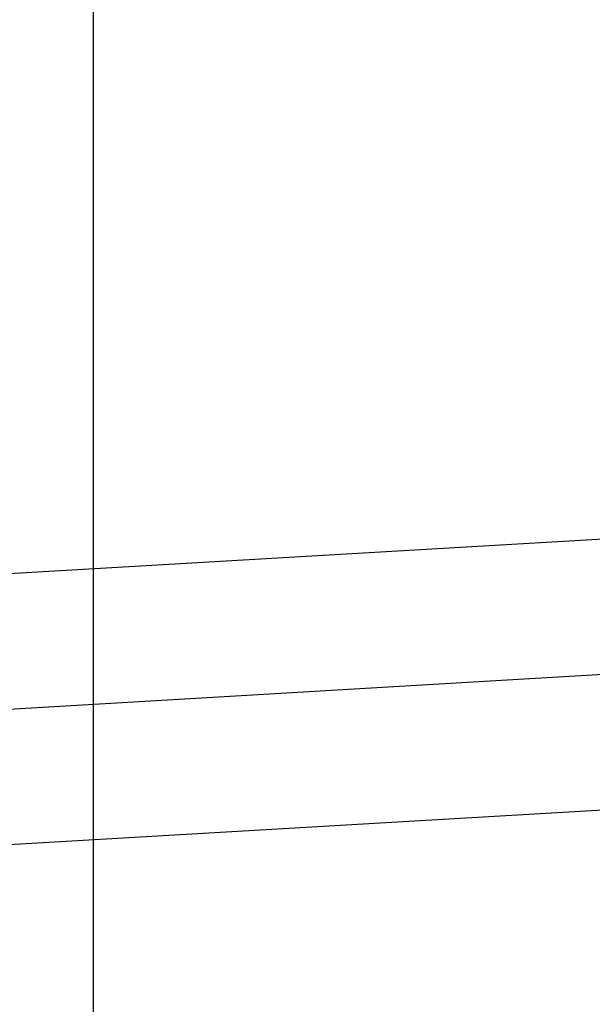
# Model space of a CAD drawing. Header units: inches. Extents: x 0 to 184, y 0 to 119.
# Tile 92 of 116: x 102.668 to 102.7498, y 44.6312 to 44.7718. Entities that reach past the tile are written whole.
import ezdxf

# ---------------------------------------------------------------- set-up
doc = ezdxf.new("R2010")
doc.units = ezdxf.units.IN
doc.header["$LTSCALE"] = 10.121375
doc.header["$MEASUREMENT"] = 0
doc.linetypes.add('HIDDEN', pattern=[0.2, 0.1, -0.1])
doc.layers.add('DEFAULT_2', color=8, linetype='HIDDEN')

msp = doc.modelspace()

# ---------------------------------------------------------------- linework, layer by layer
at = {"layer": 'DEFAULT_2', "color": 8, "linetype": 'HIDDEN'}
for p, q in [((102.69602, 47.91876), (102.69602, 42.41826)), ((102.67852, 45.43659), (102.67852, 44.46659)), ((102.38223, 44.6761), (102.80819, 44.70096)), ((102.31498, 44.65285), (102.85285, 44.68424)), ((102.3161, 44.63359), (102.85398, 44.66498))]:
    msp.add_line(p, q, dxfattribs=at)

doc.saveas('drawing.dxf')
